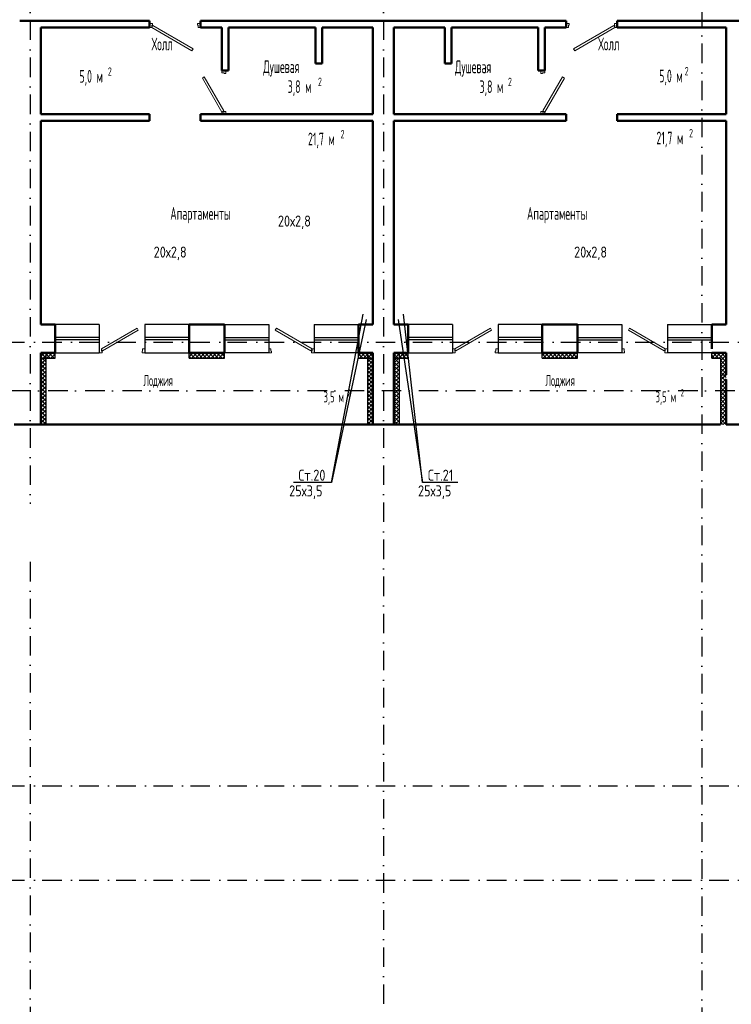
# Model space of a CAD drawing. Extents: x -1560602 to 321118, y -2308202 to -430103.
# Tile 37 of 104: x -1515934 to -1503059, y -2210618 to -2192816. Entities that reach past the tile are written whole.
import ezdxf
from ezdxf.enums import TextEntityAlignment as Align

# ---------------------------------------------------------------- set-up
doc = ezdxf.new("R2010")
doc.units = 0
doc.header["$MEASUREMENT"] = 0
doc.linetypes.add('Dot & Dashed', pattern=[670.277762, 352.777767, -176.388884, 0, -141.111112])
doc.linetypes.add('Штрихпунктирная', pattern=[0.670278, 0.352778, -0.176389, 0, -0.141111])
doc.layers.get('0').update_dxf_attribs({"color": 255, "linetype": 'CONTINUOUS'})
doc.layers.add('Двери', color=4, linetype='CONTINUOUS', lineweight=15)
doc.layers.add('стены', color=5, linetype='CONTINUOUS', lineweight=50)
for name, color, linetype in [('Оси', 253, 'Dot & Dashed'), ('отделка', 240, 'CONTINUOUS'), ('Текст', 7, 'CONTINUOUS'), ('Утеплитель', 6, 'CONTINUOUS')]:
    doc.layers.add(name, color=color, linetype=linetype)
doc.styles.get("Standard").update_dxf_attribs({"font": 'spds.shx', "width": 0.7, "height": 250})

msp = doc.modelspace()

# ---------------------------------------------------------------- linework, layer by layer
at = {"color": 0}
for p, q in [((-1510293.6, -2201185.6, 0), (-1509720.6, -2198140.7, 0)), ((-1508643.3, -2201185.6, 0), (-1508992.5, -2198140.7, 0)), ((-1509666.1, -2198234.6, 0), (-1510293.6, -2201185.6, 0)), ((-1509086.4, -2198234.6, 0), (-1508643.3, -2201185.6, 0)), ((-1510293.6, -2201185.6, 0), (-1510977.6, -2201185.6, 0)), ((-1508009.3, -2201185.6, 0), (-1508643.3, -2201185.6, 0))]:
    msp.add_line(p, q, dxfattribs=at)
at = {"layer": 'Двери', "color": 0, "linetype": 'Continuous'}
for p, q in [((-1513533.7, -2192885.9), (-1513583.7, -2192885.9)), ((-1513533.7, -2192915.9), (-1513533.7, -2192885.9)), ((-1512663.7, -2192885.9), (-1512713.7, -2192885.9)), ((-1512713.7, -2192885.9), (-1512713.7, -2192915.9)), ((-1506043.7, -2192885.9), (-1505993.7, -2192885.9)), ((-1505993.7, -2192885.9), (-1505993.7, -2192915.9)), ((-1505173.7, -2192915.9), (-1505173.7, -2192885.9)), ((-1505173.7, -2192885.9), (-1505123.7, -2192885.9)), ((-1513583.7, -2192955.9), (-1513543.7, -2192955.9)), ((-1513543.7, -2192955.9), (-1513543.7, -2192915.9)), ((-1513543.7, -2192915.9), (-1513533.7, -2192915.9)), ((-1513523.7, -2192921.2), (-1513543.7, -2192955.9)), ((-1513543.7, -2192955.9), (-1512816.3, -2193375.9)), ((-1512796.3, -2193341.2), (-1513523.7, -2192921.2)), ((-1512713.7, -2192915.9), (-1512703.7, -2192915.9)), ((-1512703.7, -2192915.9), (-1512703.7, -2192955.9)), ((-1512703.7, -2192955.9), (-1512663.7, -2192955.9)), ((-1506003.7, -2192955.9), (-1506043.7, -2192955.9)), ((-1505993.7, -2192915.9), (-1506003.7, -2192915.9)), ((-1506003.7, -2192915.9), (-1506003.7, -2192955.9)), ((-1505911.2, -2193341.2), (-1505183.7, -2192921.2)), ((-1505163.7, -2192955.9), (-1505891.2, -2193375.9)), ((-1505183.7, -2192921.2), (-1505163.7, -2192955.9)), ((-1505163.7, -2192915.9), (-1505173.7, -2192915.9)), ((-1505163.7, -2192955.9), (-1505163.7, -2192915.9)), ((-1505123.7, -2192955.9), (-1505163.7, -2192955.9)), ((-1512816.3, -2193375.9), (-1512796.3, -2193341.2)), ((-1505891.2, -2193375.9), (-1505911.2, -2193341.2)), ((-1512273.7, -2193775.9), (-1512273.7, -2193735.9)), ((-1512233.7, -2193775.9), (-1512273.7, -2193775.9)), ((-1512233.7, -2193785.9), (-1512233.7, -2193775.9)), ((-1512203.7, -2193735.9), (-1512203.7, -2193785.9)), ((-1506503.7, -2193735.9), (-1506503.7, -2193785.9)), ((-1506473.7, -2193785.9), (-1506473.7, -2193775.9)), ((-1506473.7, -2193775.9), (-1506433.7, -2193775.9)), ((-1506433.7, -2193775.9), (-1506433.7, -2193735.9)), ((-1512628.7, -2193871), (-1512594.1, -2193851)), ((-1512273.7, -2194485.9), (-1512628.7, -2193871)), ((-1512594.1, -2193851), (-1512239.1, -2194465.9)), ((-1512203.7, -2193785.9), (-1512233.7, -2193785.9)), ((-1506503.7, -2193785.9), (-1506473.7, -2193785.9)), ((-1506113.4, -2193851), (-1506468.4, -2194465.9)), ((-1506433.7, -2194485.9), (-1506078.7, -2193871)), ((-1506078.7, -2193871), (-1506113.4, -2193851)), ((-1512239.1, -2194465.9), (-1512273.7, -2194485.9)), ((-1512273.7, -2194525.9), (-1512273.7, -2194485.9)), ((-1512273.7, -2194485.9), (-1512233.7, -2194485.9)), ((-1512233.7, -2194485.9), (-1512233.7, -2194475.9)), ((-1512233.7, -2194475.9), (-1512203.7, -2194475.9)), ((-1512203.7, -2194475.9), (-1512203.7, -2194525.9)), ((-1506473.7, -2194475.9), (-1506503.7, -2194475.9)), ((-1506503.7, -2194475.9), (-1506503.7, -2194525.9)), ((-1506473.7, -2194485.9), (-1506473.7, -2194475.9)), ((-1506433.7, -2194485.9), (-1506473.7, -2194485.9)), ((-1506468.4, -2194465.9), (-1506433.7, -2194485.9)), ((-1506433.7, -2194525.9), (-1506433.7, -2194485.9)), ((-1514453.7, -2198766.2), (-1513808.5, -2198393.7)), ((-1513808.5, -2198393.7), (-1513788.5, -2198428.3)), ((-1511288.9, -2198393.7), (-1511308.9, -2198428.3)), ((-1510643.7, -2198766.2), (-1511288.9, -2198393.7)), ((-1508063.7, -2198766.2), (-1507418.5, -2198393.7)), ((-1507418.5, -2198393.7), (-1507398.5, -2198428.3)), ((-1504898.9, -2198393.7), (-1504918.9, -2198428.3)), ((-1504253.7, -2198766.2), (-1504898.9, -2198393.7)), ((-1513788.5, -2198428.3), (-1514433.7, -2198800.8)), ((-1511308.9, -2198428.3), (-1510663.7, -2198800.8)), ((-1507398.5, -2198428.3), (-1508043.7, -2198800.8)), ((-1504918.9, -2198428.3), (-1504273.7, -2198800.8)), ((-1514443.7, -2198836.2), (-1514493.7, -2198836.2)), ((-1514453.7, -2198766.2), (-1514453.7, -2198806.2)), ((-1514433.7, -2198800.8), (-1514453.7, -2198766.2)), ((-1514453.7, -2198806.2), (-1514443.7, -2198806.2)), ((-1514443.7, -2198806.2), (-1514443.7, -2198836.2)), ((-1513718.7, -2198836.2), (-1513718.7, -2198806.2)), ((-1513718.7, -2198806.2), (-1513708.7, -2198806.2)), ((-1513668.7, -2198836.2), (-1513718.7, -2198836.2)), ((-1513708.7, -2198806.2), (-1513708.7, -2198766.2)), ((-1513708.7, -2198766.2), (-1513668.7, -2198766.2)), ((-1511388.7, -2198766.2), (-1511428.7, -2198766.2)), ((-1511428.7, -2198836.2), (-1511378.7, -2198836.2)), ((-1511388.7, -2198806.2), (-1511388.7, -2198766.2)), ((-1511378.7, -2198806.2), (-1511388.7, -2198806.2)), ((-1511378.7, -2198836.2), (-1511378.7, -2198806.2)), ((-1510663.7, -2198800.8), (-1510643.7, -2198766.2)), ((-1510643.7, -2198806.2), (-1510653.7, -2198806.2)), ((-1510653.7, -2198806.2), (-1510653.7, -2198836.2)), ((-1510653.7, -2198836.2), (-1510603.7, -2198836.2)), ((-1510603.7, -2198766.2), (-1510643.7, -2198766.2)), ((-1510643.7, -2198766.2), (-1510643.7, -2198806.2)), ((-1508103.7, -2198766.2), (-1508063.7, -2198766.2)), ((-1508053.7, -2198836.2), (-1508103.7, -2198836.2)), ((-1508063.7, -2198766.2), (-1508063.7, -2198806.2)), ((-1508043.7, -2198800.8), (-1508063.7, -2198766.2)), ((-1508063.7, -2198806.2), (-1508053.7, -2198806.2)), ((-1508053.7, -2198806.2), (-1508053.7, -2198836.2)), ((-1507328.7, -2198836.2), (-1507328.7, -2198806.2)), ((-1507328.7, -2198806.2), (-1507318.7, -2198806.2)), ((-1507278.7, -2198836.2), (-1507328.7, -2198836.2)), ((-1507318.7, -2198806.2), (-1507318.7, -2198766.2)), ((-1507318.7, -2198766.2), (-1507278.7, -2198766.2)), ((-1504998.7, -2198766.2), (-1505038.7, -2198766.2)), ((-1505038.7, -2198836.2), (-1504988.7, -2198836.2)), ((-1504998.7, -2198806.2), (-1504998.7, -2198766.2)), ((-1504988.7, -2198806.2), (-1504998.7, -2198806.2)), ((-1504988.7, -2198836.2), (-1504988.7, -2198806.2)), ((-1504273.7, -2198800.8), (-1504253.7, -2198766.2)), ((-1504253.7, -2198806.2), (-1504263.7, -2198806.2)), ((-1504263.7, -2198806.2), (-1504263.7, -2198836.2)), ((-1504263.7, -2198836.2), (-1504213.7, -2198836.2)), ((-1504213.7, -2198766.2), (-1504253.7, -2198766.2)), ((-1504253.7, -2198766.2), (-1504253.7, -2198806.2))]:
    msp.add_line(p, q, dxfattribs=at)
at = {"layer": 'Оси', "color": 0, "linetype": 'Штрихпунктирная', "lineweight": -3, "ltscale": 1000}
for p, q in [((-1515743.7, -2186796.2), (-1515743.7, -2201571.1)), ((-1509353.7, -2186796.2), (-1509353.7, -2213001.2)), ((-1503593.7, -2189896.2), (-1503593.7, -2213028)), ((-1556419, -2198646.2), (-1501963.7, -2198646.2)), ((-1496963.7, -2199526.2), (-1556418.9, -2199526.2)), ((-1515743.7, -2202618.6), (-1515743.7, -2213001.2)), ((-1556419, -2206666.2), (-1478918.7, -2206666.2)), ((-1556419, -2208376.2), (-1478918.7, -2208376.2))]:
    msp.add_line(p, q, dxfattribs=at)
at = {"layer": 'отделка', "color": 0, "ltscale": 100}
for p, q in [((-1514493.7, -2198326.2), (-1515293.7, -2198326.2)), ((-1514493.7, -2198326.2), (-1514493.7, -2198836.2)), ((-1513668.7, -2198326.2), (-1513668.7, -2198836.2)), ((-1512868.7, -2198326.2), (-1513668.7, -2198326.2)), ((-1512228.7, -2198326.2), (-1511428.7, -2198326.2)), ((-1511428.7, -2198326.2), (-1511428.7, -2198836.2)), ((-1510603.7, -2198326.2), (-1510603.7, -2198836.2)), ((-1510603.7, -2198326.2), (-1509803.7, -2198326.2)), ((-1508103.7, -2198326.2), (-1508903.7, -2198326.2)), ((-1508103.7, -2198326.2), (-1508103.7, -2198836.2)), ((-1507278.7, -2198326.2), (-1507278.7, -2198836.2)), ((-1506478.7, -2198326.2), (-1507278.7, -2198326.2)), ((-1505838.7, -2198326.2), (-1505038.7, -2198326.2)), ((-1505038.7, -2198326.2), (-1505038.7, -2198836.2)), ((-1504213.7, -2198326.2), (-1504213.7, -2198836.2)), ((-1504213.7, -2198326.2), (-1503413.7, -2198326.2)), ((-1514493.7, -2198561.2), (-1515293.7, -2198561.2)), ((-1512868.7, -2198561.2), (-1513668.7, -2198561.2)), ((-1512228.7, -2198561.2), (-1511428.7, -2198561.2)), ((-1510603.7, -2198561.2), (-1509803.7, -2198561.2)), ((-1508103.7, -2198561.2), (-1508903.7, -2198561.2)), ((-1506478.7, -2198561.2), (-1507278.7, -2198561.2)), ((-1505838.7, -2198561.2), (-1505038.7, -2198561.2)), ((-1504213.7, -2198561.2), (-1503413.7, -2198561.2)), ((-1514493.7, -2198601.2), (-1515293.7, -2198601.2)), ((-1512868.7, -2198601.2), (-1513668.7, -2198601.2)), ((-1512228.7, -2198601.2), (-1511428.7, -2198601.2)), ((-1510603.7, -2198601.2), (-1509803.7, -2198601.2)), ((-1508103.7, -2198601.2), (-1508903.7, -2198601.2)), ((-1506478.7, -2198601.2), (-1507278.7, -2198601.2)), ((-1505838.7, -2198601.2), (-1505038.7, -2198601.2)), ((-1504213.7, -2198601.2), (-1503413.7, -2198601.2)), ((-1515293.7, -2198836.2), (-1514493.7, -2198836.2)), ((-1513668.7, -2198836.2), (-1512868.7, -2198836.2)), ((-1511428.7, -2198836.2), (-1512228.7, -2198836.2)), ((-1509803.7, -2198836.2), (-1510603.7, -2198836.2)), ((-1508903.7, -2198836.2), (-1508103.7, -2198836.2)), ((-1507278.7, -2198836.2), (-1506478.7, -2198836.2)), ((-1505038.7, -2198836.2), (-1505838.7, -2198836.2)), ((-1503413.7, -2198836.2), (-1504213.7, -2198836.2))]:
    msp.add_line(p, q, dxfattribs=at)
at = {"layer": 'стены', "color": 0, "linetype": 'Continuous'}
for p, q in [((-1513583.7, -2192835.9), (-1515933.7, -2192835.9)), ((-1515933.7, -2192835.9), (-1515933.7, -2192835.9)), ((-1509543.7, -2192835.9), (-1512663.7, -2192835.9)), ((-1506043.7, -2192835.9), (-1509543.7, -2192835.9)), ((-1502773.7, -2192835.9), (-1505123.7, -2192835.9)), ((-1515553.7, -2192955.9), (-1513583.7, -2192955.9)), ((-1515553.7, -2194525.9), (-1515553.7, -2192955.9)), ((-1512663.7, -2192955.9), (-1512273.7, -2192955.9)), ((-1512273.7, -2192955.9), (-1512273.7, -2193735.9)), ((-1512153.7, -2193735.9), (-1512153.7, -2192955.9)), ((-1512153.7, -2192955.9), (-1510583.7, -2192955.9)), ((-1510583.7, -2192955.9), (-1510583.7, -2193605.9)), ((-1510463.7, -2193605.9), (-1510463.7, -2192955.9)), ((-1510463.7, -2192955.9), (-1509543.7, -2192955.9)), ((-1510440.8, -2192955.9), (-1509566.8, -2192955.9)), ((-1509543.8, -2194502.9), (-1509543.8, -2192978.9)), ((-1509543.7, -2192955.9), (-1509543.7, -2194525.9)), ((-1509163.7, -2194525.9), (-1509163.7, -2192955.9)), ((-1509163.7, -2192955.9), (-1508243.7, -2192955.9)), ((-1509163.7, -2194502.9), (-1509163.7, -2192978.9)), ((-1508266.7, -2192955.9), (-1509140.7, -2192955.9)), ((-1508243.7, -2192955.9), (-1508243.7, -2193605.9)), ((-1508123.7, -2193605.9), (-1508123.7, -2192955.9)), ((-1508123.7, -2192955.9), (-1506553.7, -2192955.9)), ((-1506553.7, -2192955.9), (-1506553.7, -2193735.9)), ((-1506433.7, -2193735.9), (-1506433.7, -2192955.9)), ((-1506433.7, -2192955.9), (-1506043.7, -2192955.9)), ((-1505123.7, -2192955.9), (-1503153.7, -2192955.9)), ((-1503153.7, -2192955.9), (-1503153.7, -2194525.9)), ((-1510583.7, -2193605.9), (-1510463.7, -2193605.9)), ((-1508243.7, -2193605.9), (-1508123.7, -2193605.9)), ((-1513583.7, -2194525.9), (-1515553.7, -2194525.9)), ((-1515553.7, -2194645.9), (-1513583.7, -2194645.9)), ((-1515553.7, -2198326.2), (-1515553.7, -2194645.9)), ((-1513583.7, -2194525.9), (-1513583.7, -2194645.9)), ((-1513583.7, -2194525.9), (-1513583.7, -2194525.9)), ((-1509543.7, -2194525.9), (-1512663.7, -2194525.9)), ((-1512273.7, -2194525.9), (-1512663.7, -2194525.9)), ((-1512663.7, -2194525.9), (-1512663.7, -2194645.9)), ((-1512663.7, -2194525.9), (-1512663.7, -2194525.9)), ((-1512663.7, -2194645.9), (-1509543.7, -2194645.9)), ((-1509543.7, -2194645.9), (-1509543.7, -2198326.2)), ((-1506553.7, -2194525.9), (-1509163.7, -2194525.9)), ((-1509163.7, -2198326.2), (-1509163.7, -2194645.9)), ((-1509163.7, -2194645.9), (-1506043.7, -2194645.9)), ((-1506043.7, -2194525.9), (-1506433.7, -2194525.9)), ((-1506043.7, -2194550.9), (-1506043.7, -2194525.9)), ((-1506043.7, -2194550.9), (-1506043.7, -2194645.9)), ((-1503153.7, -2194525.9), (-1505123.7, -2194525.9)), ((-1505123.7, -2194550.9), (-1505123.7, -2194525.9)), ((-1505123.7, -2194550.9), (-1505123.7, -2194645.9)), ((-1505123.7, -2194645.9), (-1503153.7, -2194645.9)), ((-1503153.7, -2194645.9), (-1503153.7, -2198326.2)), ((-1515293.7, -2198326.2), (-1515553.7, -2198326.2)), ((-1515293.7, -2198766.2), (-1515293.7, -2198326.2)), ((-1512868.7, -2198766.2), (-1512868.7, -2198326.2)), ((-1512228.7, -2198326.2), (-1512868.7, -2198326.2)), ((-1512228.7, -2198766.2), (-1512228.7, -2198326.2)), ((-1509803.7, -2198766.2), (-1509803.7, -2198326.2)), ((-1509543.7, -2198326.2), (-1509803.7, -2198326.2)), ((-1508903.7, -2198326.2), (-1509163.7, -2198326.2)), ((-1508903.7, -2198766.2), (-1508903.7, -2198326.2)), ((-1506478.7, -2198766.2), (-1506478.7, -2198326.2)), ((-1505838.7, -2198326.2), (-1506478.7, -2198326.2)), ((-1505838.7, -2198766.2), (-1505838.7, -2198326.2)), ((-1503413.7, -2198766.2), (-1503413.7, -2198326.2)), ((-1503153.7, -2198326.2), (-1503413.7, -2198326.2)), ((-1515553.7, -2198836.2), (-1515553.7, -2200136.2)), ((-1515553.7, -2198836.2), (-1515293.7, -2198836.2)), ((-1515553.7, -2198836.2), (-1515553.7, -2198836.2)), ((-1515293.7, -2198836.2), (-1515293.7, -2198766.2)), ((-1515293.7, -2198836.2), (-1515293.7, -2198766.2)), ((-1512868.7, -2198836.2), (-1512868.7, -2198766.2)), ((-1512868.7, -2198836.2), (-1512868.7, -2198766.2)), ((-1512868.7, -2198836.2), (-1512228.7, -2198836.2)), ((-1512228.7, -2198836.2), (-1512228.7, -2198766.2)), ((-1512228.7, -2198836.2), (-1512228.7, -2198766.2)), ((-1509803.7, -2198836.2), (-1509803.7, -2198766.2)), ((-1509803.7, -2198836.2), (-1509803.7, -2198766.2)), ((-1509803.7, -2198836.2), (-1509543.7, -2198836.2)), ((-1509543.7, -2198836.2), (-1509543.7, -2200136.2)), ((-1509163.7, -2198836.2), (-1509163.7, -2200136.2)), ((-1509163.7, -2198836.2), (-1508903.7, -2198836.2)), ((-1508903.7, -2198836.2), (-1508903.7, -2198766.2)), ((-1508903.7, -2198836.2), (-1508903.7, -2198766.2)), ((-1506478.7, -2198836.2), (-1506478.7, -2198766.2)), ((-1506478.7, -2198836.2), (-1506478.7, -2198766.2)), ((-1506478.7, -2198836.2), (-1505838.7, -2198836.2)), ((-1505838.7, -2198836.2), (-1505838.7, -2198766.2)), ((-1505838.7, -2198836.2), (-1505838.7, -2198766.2)), ((-1503413.7, -2198836.2), (-1503153.7, -2198836.2)), ((-1503153.7, -2198836.2), (-1503153.7, -2199236.2)), ((-1503153.7, -2199319), (-1503153.7, -2200136.2)), ((-1516033.7, -2200136.2), (-1515453.7, -2200136.2)), ((-1509643.7, -2200136.2), (-1515453.7, -2200136.2)), ((-1509643.7, -2200136.2), (-1509063.7, -2200136.2)), ((-1503253.7, -2200136.2), (-1509063.7, -2200136.2)), ((-1503153.7, -2200136.2), (-1502773.7, -2200136.2))]:
    msp.add_line(p, q, dxfattribs=at)
at = {"layer": 'стены', "color": 0, "ltscale": 100}
for p, q in [((-1513583.7, -2192835.9), (-1513583.7, -2192955.9)), ((-1512663.7, -2192835.9), (-1512663.7, -2192955.9)), ((-1506043.7, -2192955.9), (-1506043.7, -2192835.9)), ((-1505123.7, -2192835.9), (-1505123.7, -2192955.9)), ((-1512273.7, -2193735.9), (-1512153.7, -2193735.9)), ((-1506553.7, -2193735.9), (-1506433.7, -2193735.9)), ((-1512273.7, -2194525.9), (-1512153.7, -2194525.9)), ((-1506553.7, -2194525.9), (-1506433.7, -2194525.9))]:
    msp.add_line(p, q, dxfattribs=at)
at = {"layer": 'Утеплитель', "color": 0, "linetype": 'Continuous'}
for p, q in [((-1515553.7, -2198837.7), (-1515552.2, -2198836.2)), ((-1515553.7, -2198908.4), (-1515481.5, -2198836.2)), ((-1515553.7, -2198837.7), (-1515552.2, -2198836.2)), ((-1515553.7, -2198908.4), (-1515481.5, -2198836.2)), ((-1515553.7, -2198979.2), (-1515453.7, -2198879.2)), ((-1515522.9, -2198936.2), (-1515553.7, -2198905.4)), ((-1515453.7, -2199005.4), (-1515553.7, -2198905.4)), ((-1515553.7, -2198936.2), (-1515293.7, -2198936.2)), ((-1515452.2, -2198936.2), (-1515552.2, -2198836.2)), ((-1515453.7, -2198934.7), (-1515552.2, -2198836.2)), ((-1515510.8, -2198936.2), (-1515410.8, -2198836.2)), ((-1515381.5, -2198936.2), (-1515481.5, -2198836.2)), ((-1515453.7, -2198864), (-1515481.5, -2198836.2)), ((-1515453.7, -2200136.2), (-1515453.7, -2198836.2)), ((-1515440.1, -2198936.2), (-1515340.1, -2198836.2)), ((-1515310.8, -2198936.2), (-1515410.8, -2198836.2)), ((-1515369.4, -2198936.2), (-1515293.7, -2198860.6)), ((-1515293.7, -2198882.5), (-1515340.1, -2198836.2)), ((-1515298.7, -2198936.2), (-1515293.7, -2198931.3)), ((-1515293.7, -2198936.2), (-1515293.7, -2198836.2)), ((-1512868.7, -2198936.2), (-1512868.7, -2198836.2)), ((-1512868.7, -2198839.7), (-1512865.2, -2198836.2)), ((-1512868.7, -2198910.5), (-1512794.5, -2198836.2)), ((-1512835.9, -2198936.2), (-1512868.7, -2198903.4)), ((-1512868.7, -2198936.2), (-1512228.7, -2198936.2)), ((-1512765.2, -2198936.2), (-1512865.2, -2198836.2)), ((-1512823.8, -2198936.2), (-1512723.8, -2198836.2)), ((-1512694.5, -2198936.2), (-1512794.5, -2198836.2)), ((-1512753.1, -2198936.2), (-1512653.1, -2198836.2)), ((-1512623.8, -2198936.2), (-1512723.8, -2198836.2)), ((-1512682.4, -2198936.2), (-1512582.4, -2198836.2)), ((-1512553.1, -2198936.2), (-1512653.1, -2198836.2)), ((-1512611.6, -2198936.2), (-1512511.6, -2198836.2)), ((-1512482.4, -2198936.2), (-1512582.4, -2198836.2)), ((-1512540.9, -2198936.2), (-1512440.9, -2198836.2)), ((-1512411.6, -2198936.2), (-1512511.6, -2198836.2)), ((-1512470.2, -2198936.2), (-1512370.2, -2198836.2)), ((-1512340.9, -2198936.2), (-1512440.9, -2198836.2)), ((-1512399.5, -2198936.2), (-1512299.5, -2198836.2)), ((-1512270.2, -2198936.2), (-1512370.2, -2198836.2)), ((-1512328.8, -2198936.2), (-1512228.8, -2198836.2)), ((-1512228.7, -2198907), (-1512299.5, -2198836.2)), ((-1512258.1, -2198936.2), (-1512228.7, -2198906.8)), ((-1512228.7, -2198836.3), (-1512228.8, -2198836.2)), ((-1512228.7, -2198936.2), (-1512228.7, -2198836.2)), ((-1509803.7, -2198936.2), (-1509803.7, -2198836.2)), ((-1509803.7, -2198886), (-1509753.9, -2198836.2)), ((-1509724.6, -2198936.2), (-1509803.7, -2198857.1)), ((-1509795.4, -2198936.2), (-1509803.7, -2198927.8)), ((-1509803.7, -2198936.2), (-1509543.7, -2198936.2)), ((-1509783.2, -2198936.2), (-1509683.2, -2198836.2)), ((-1509653.9, -2198936.2), (-1509753.9, -2198836.2)), ((-1509712.5, -2198936.2), (-1509612.5, -2198836.2)), ((-1509583.2, -2198936.2), (-1509683.2, -2198836.2)), ((-1509643.7, -2198836.2), (-1509643.7, -2200136.2)), ((-1509643.7, -2198867.4), (-1509612.5, -2198836.2)), ((-1509643.7, -2198938.1), (-1509543.7, -2198838.1)), ((-1509543.7, -2198975.7), (-1509643.7, -2198875.7)), ((-1509643.7, -2199008.9), (-1509543.7, -2198908.9)), ((-1509641.8, -2198936.2), (-1509543.7, -2198838.1)), ((-1509543.7, -2198905), (-1509612.5, -2198836.2)), ((-1509543.7, -2198905), (-1509612.5, -2198836.2)), ((-1509571.1, -2198936.2), (-1509543.7, -2198908.9)), ((-1509163.7, -2198882.4), (-1509117.5, -2198836.2)), ((-1509163.7, -2198882.4), (-1509117.5, -2198836.2)), ((-1509163.7, -2198953.1), (-1509063.7, -2198853.1)), ((-1509088.2, -2198936.2), (-1509163.7, -2198860.7)), ((-1509063.7, -2198960.7), (-1509163.7, -2198860.7)), ((-1509163.7, -2199023.8), (-1509063.7, -2198923.8)), ((-1509159, -2198936.2), (-1509163.7, -2198931.4)), ((-1509063.7, -2199031.4), (-1509163.7, -2198931.4)), ((-1509163.7, -2198936.2), (-1508903.7, -2198936.2)), ((-1509146.8, -2198936.2), (-1509046.8, -2198836.2)), ((-1509017.5, -2198936.2), (-1509117.5, -2198836.2)), ((-1509063.7, -2198890), (-1509117.5, -2198836.2)), ((-1509076.1, -2198936.2), (-1508976.1, -2198836.2)), ((-1509063.7, -2200136.2), (-1509063.7, -2198836.2)), ((-1508946.8, -2198936.2), (-1509046.8, -2198836.2)), ((-1509005.4, -2198936.2), (-1508905.4, -2198836.2)), ((-1508903.7, -2198908.6), (-1508976.1, -2198836.2)), ((-1508934.7, -2198936.2), (-1508903.7, -2198905.3)), ((-1508903.7, -2198837.9), (-1508905.4, -2198836.2)), ((-1508903.7, -2198936.2), (-1508903.7, -2198836.2)), ((-1506478.7, -2198936.2), (-1506478.7, -2198836.2)), ((-1506478.7, -2198884.4), (-1506430.5, -2198836.2)), ((-1506401.2, -2198936.2), (-1506478.7, -2198858.7)), ((-1506471.9, -2198936.2), (-1506478.7, -2198929.4)), ((-1506478.7, -2198936.2), (-1505838.7, -2198936.2)), ((-1506459.8, -2198936.2), (-1506359.8, -2198836.2)), ((-1506330.5, -2198936.2), (-1506430.5, -2198836.2)), ((-1506389.1, -2198936.2), (-1506289.1, -2198836.2)), ((-1506259.8, -2198936.2), (-1506359.8, -2198836.2)), ((-1506318.4, -2198936.2), (-1506218.4, -2198836.2)), ((-1506189.1, -2198936.2), (-1506289.1, -2198836.2)), ((-1506247.7, -2198936.2), (-1506147.7, -2198836.2)), ((-1506118.4, -2198936.2), (-1506218.4, -2198836.2)), ((-1506177, -2198936.2), (-1506077, -2198836.2)), ((-1506047.7, -2198936.2), (-1506147.7, -2198836.2)), ((-1506106.3, -2198936.2), (-1506006.3, -2198836.2)), ((-1505977, -2198936.2), (-1506077, -2198836.2)), ((-1506035.6, -2198936.2), (-1505935.6, -2198836.2)), ((-1505906.3, -2198936.2), (-1506006.3, -2198836.2)), ((-1505964.8, -2198936.2), (-1505864.8, -2198836.2)), ((-1505838.7, -2198933), (-1505935.6, -2198836.2)), ((-1505894.1, -2198936.2), (-1505838.7, -2198880.8)), ((-1505838.7, -2198862.3), (-1505864.8, -2198836.2)), ((-1505838.7, -2198936.2), (-1505838.7, -2198836.2)), ((-1503413.7, -2198936.2), (-1503413.7, -2198836.2)), ((-1503413.7, -2198860), (-1503390, -2198836.2)), ((-1503413.7, -2198930.7), (-1503319.3, -2198836.2)), ((-1503360.7, -2198936.2), (-1503413.7, -2198883.2)), ((-1503413.7, -2198936.2), (-1503253.7, -2198936.2)), ((-1503290, -2198936.2), (-1503390, -2198836.2)), ((-1503348.5, -2198936.2), (-1503253.7, -2198841.4)), ((-1503253.7, -2198901.7), (-1503319.3, -2198836.2)), ((-1503277.8, -2198936.2), (-1503253.7, -2198912.1)), ((-1503253.7, -2198841.4), (-1503248.5, -2198836.2)), ((-1503253.7, -2198912.1), (-1503177.8, -2198836.2)), ((-1503238.6, -2198916.9), (-1503253.7, -2198901.7)), ((-1503253.7, -2198936.2), (-1503253.7, -2199236.2)), ((-1503253.7, -2198982.8), (-1503207.1, -2198936.2)), ((-1503207.4, -2198877.3), (-1503248.5, -2198836.2)), ((-1503219.3, -2198936.2), (-1503238.6, -2198916.9)), ((-1503153.7, -2199001.7), (-1503219.3, -2198936.2)), ((-1503153.7, -2198931), (-1503207.4, -2198877.3)), ((-1503207.1, -2198936.2), (-1503153.7, -2198882.8)), ((-1503176.3, -2198837.8), (-1503177.8, -2198836.2)), ((-1503153.7, -2198860.3), (-1503176.3, -2198837.8)), ((-1515553.7, -2199049.9), (-1515453.7, -2198949.9)), ((-1515453.7, -2199076.1), (-1515553.7, -2198976.1)), ((-1515553.7, -2199120.6), (-1515453.7, -2199020.6)), ((-1515453.7, -2199146.8), (-1515553.7, -2199046.8)), ((-1515553.7, -2199191.3), (-1515453.7, -2199091.3)), ((-1509543.7, -2199046.4), (-1509643.7, -2198946.4)), ((-1509643.7, -2199079.6), (-1509543.7, -2198979.6)), ((-1509543.7, -2199117.1), (-1509643.7, -2199017.1)), ((-1509643.7, -2199150.3), (-1509543.7, -2199050.3)), ((-1509543.7, -2199187.8), (-1509643.7, -2199087.8)), ((-1509163.7, -2199094.5), (-1509063.7, -2198994.5)), ((-1509063.7, -2199102.1), (-1509163.7, -2199002.1)), ((-1509163.7, -2199165.3), (-1509063.7, -2199065.3)), ((-1509063.7, -2199172.8), (-1509163.7, -2199072.8)), ((-1503253.7, -2199053.5), (-1503153.7, -2198953.5)), ((-1503153.7, -2199072.4), (-1503253.7, -2198972.4)), ((-1503253.7, -2199124.2), (-1503153.7, -2199024.2)), ((-1503153.7, -2199143.2), (-1503253.7, -2199043.2)), ((-1503253.7, -2199194.9), (-1503153.7, -2199094.9)), ((-1503153.7, -2199213.9), (-1503253.7, -2199113.9)), ((-1515453.7, -2199217.5), (-1515553.7, -2199117.5)), ((-1515553.7, -2199262), (-1515453.7, -2199162)), ((-1515453.7, -2199288.2), (-1515553.7, -2199188.2)), ((-1515553.7, -2199332.7), (-1515453.7, -2199232.7)), ((-1515453.7, -2199358.9), (-1515553.7, -2199258.9)), ((-1509643.7, -2199221), (-1509543.7, -2199121)), ((-1509543.7, -2199258.5), (-1509643.7, -2199158.5)), ((-1509643.7, -2199291.7), (-1509543.7, -2199191.7)), ((-1509543.7, -2199329.2), (-1509643.7, -2199229.2)), ((-1509643.7, -2199362.4), (-1509543.7, -2199262.4)), ((-1509163.7, -2199236), (-1509063.7, -2199136)), ((-1509063.7, -2199243.6), (-1509163.7, -2199143.6)), ((-1509163.7, -2199306.7), (-1509063.7, -2199206.7)), ((-1509063.7, -2199314.3), (-1509163.7, -2199214.3)), ((-1509163.7, -2199377.4), (-1509063.7, -2199277.4)), ((-1509063.7, -2199385), (-1509163.7, -2199285)), ((-1503202.1, -2199236.2), (-1503253.7, -2199184.6)), ((-1503253.7, -2199236.2), (-1503253.7, -2200136.2)), ((-1503253.7, -2199236.2), (-1503153.7, -2199236.2)), ((-1503253.7, -2199236.2), (-1503153.7, -2199236.2)), ((-1503253.7, -2199265.7), (-1503237.6, -2199249.5)), ((-1503153.7, -2199355.3), (-1503253.7, -2199255.3)), ((-1503253.7, -2199336.4), (-1503198.9, -2199281.6)), ((-1503237.6, -2199249.5), (-1503224.3, -2199236.2)), ((-1503224.3, -2199236.2), (-1503153.7, -2199165.7)), ((-1503153.7, -2199284.6), (-1503202.1, -2199236.2)), ((-1503198.9, -2199281.6), (-1503153.7, -2199236.4)), ((-1515553.7, -2199403.4), (-1515453.7, -2199303.4)), ((-1515453.7, -2199429.7), (-1515553.7, -2199329.7)), ((-1515553.7, -2199474.1), (-1515453.7, -2199374.1)), ((-1515453.7, -2199500.4), (-1515553.7, -2199400.4)), ((-1515553.7, -2199544.8), (-1515453.7, -2199444.8)), ((-1515453.7, -2199571.1), (-1515553.7, -2199471.1)), ((-1509543.7, -2199400), (-1509643.7, -2199300)), ((-1509643.7, -2199433.1), (-1509543.7, -2199333.1)), ((-1509543.7, -2199470.7), (-1509643.7, -2199370.7)), ((-1509643.7, -2199503.8), (-1509543.7, -2199403.8)), ((-1509543.7, -2199541.4), (-1509643.7, -2199441.4)), ((-1509163.7, -2199448.1), (-1509063.7, -2199348.1)), ((-1509063.7, -2199455.7), (-1509163.7, -2199355.7)), ((-1509163.7, -2199518.8), (-1509063.7, -2199418.8)), ((-1509063.7, -2199526.4), (-1509163.7, -2199426.4)), ((-1503253.7, -2199407.1), (-1503160.2, -2199313.6)), ((-1503153.7, -2199426), (-1503253.7, -2199326)), ((-1503253.7, -2199477.8), (-1503153.7, -2199377.8)), ((-1503153.7, -2199496.7), (-1503253.7, -2199396.7)), ((-1503253.7, -2199548.5), (-1503153.7, -2199448.5)), ((-1503153.7, -2199567.4), (-1503253.7, -2199467.4)), ((-1503160.2, -2199313.6), (-1503153.7, -2199307.1)), ((-1515553.7, -2199615.6), (-1515453.7, -2199515.6)), ((-1515453.7, -2199641.8), (-1515553.7, -2199541.8)), ((-1515553.7, -2199686.3), (-1515453.7, -2199586.3)), ((-1515453.7, -2199712.5), (-1515553.7, -2199612.5)), ((-1509643.7, -2199574.5), (-1509543.7, -2199474.5)), ((-1509543.7, -2199612.1), (-1509643.7, -2199512.1)), ((-1509643.7, -2199645.3), (-1509543.7, -2199545.3)), ((-1509543.7, -2199682.8), (-1509643.7, -2199582.8)), ((-1509643.7, -2199716), (-1509543.7, -2199616)), ((-1509163.7, -2199589.5), (-1509063.7, -2199489.5)), ((-1509063.7, -2199597.1), (-1509163.7, -2199497.1)), ((-1509163.7, -2199660.2), (-1509063.7, -2199560.2)), ((-1509063.7, -2199667.8), (-1509163.7, -2199567.8)), ((-1509163.7, -2199730.9), (-1509063.7, -2199630.9)), ((-1509063.7, -2199738.5), (-1509163.7, -2199638.5)), ((-1503253.7, -2199619.2), (-1503153.7, -2199519.2)), ((-1503153.7, -2199638.1), (-1503253.7, -2199538.1)), ((-1503253.7, -2199689.9), (-1503153.7, -2199589.9)), ((-1503153.7, -2199708.8), (-1503253.7, -2199608.8)), ((-1515553.7, -2199757), (-1515453.7, -2199657)), ((-1515453.7, -2199783.2), (-1515553.7, -2199683.2)), ((-1515553.7, -2199827.7), (-1515453.7, -2199727.7)), ((-1515453.7, -2199853.9), (-1515553.7, -2199753.9)), ((-1515553.7, -2199898.4), (-1515453.7, -2199798.4)), ((-1515453.7, -2199924.6), (-1515553.7, -2199824.6)), ((-1509543.7, -2199753.5), (-1509643.7, -2199653.5)), ((-1509643.7, -2199786.7), (-1509543.7, -2199686.7)), ((-1509543.7, -2199824.2), (-1509643.7, -2199724.2)), ((-1509643.7, -2199857.4), (-1509543.7, -2199757.4)), ((-1509543.7, -2199894.9), (-1509643.7, -2199794.9)), ((-1509643.7, -2199928.1), (-1509543.7, -2199828.1)), ((-1509163.7, -2199801.6), (-1509063.7, -2199701.6)), ((-1509063.7, -2199809.2), (-1509163.7, -2199709.2)), ((-1509163.7, -2199872.4), (-1509063.7, -2199772.4)), ((-1509063.7, -2199880), (-1509163.7, -2199780)), ((-1503253.7, -2199760.6), (-1503153.7, -2199660.6)), ((-1503153.7, -2199779.5), (-1503253.7, -2199679.5)), ((-1503253.7, -2199831.3), (-1503153.7, -2199731.3)), ((-1503153.7, -2199850.3), (-1503253.7, -2199750.3)), ((-1503253.7, -2199902.1), (-1503153.7, -2199802.1)), ((-1503153.7, -2199921), (-1503253.7, -2199821)), ((-1515553.7, -2199969.1), (-1515453.7, -2199869.1)), ((-1515453.7, -2199995.3), (-1515553.7, -2199895.3)), ((-1515553.7, -2200039.8), (-1515453.7, -2199939.8)), ((-1515453.7, -2200066), (-1515553.7, -2199966)), ((-1509543.7, -2199965.6), (-1509643.7, -2199865.6)), ((-1509643.7, -2199998.8), (-1509543.7, -2199898.8)), ((-1509543.7, -2200036.4), (-1509643.7, -2199936.4)), ((-1509643.7, -2200069.5), (-1509543.7, -2199969.5)), ((-1509543.7, -2200107.1), (-1509643.7, -2200007.1)), ((-1509163.7, -2199943.1), (-1509063.7, -2199843.1)), ((-1509063.7, -2199950.7), (-1509163.7, -2199850.7)), ((-1509163.7, -2200013.8), (-1509063.7, -2199913.8)), ((-1509063.7, -2200021.4), (-1509163.7, -2199921.4)), ((-1509163.7, -2200084.5), (-1509063.7, -2199984.5)), ((-1509063.7, -2200092.1), (-1509163.7, -2199992.1)), ((-1503253.7, -2199972.8), (-1503153.7, -2199872.8)), ((-1503153.7, -2199991.7), (-1503253.7, -2199891.7)), ((-1503253.7, -2200043.5), (-1503153.7, -2199943.5)), ((-1503153.7, -2200062.4), (-1503253.7, -2199962.4)), ((-1515553.7, -2200110.5), (-1515453.7, -2200010.5)), ((-1515454.3, -2200136.2), (-1515553.7, -2200036.8)), ((-1515525, -2200136.2), (-1515553.7, -2200107.5)), ((-1515508.7, -2200136.2), (-1515453.7, -2200081.2)), ((-1509585.3, -2200136.2), (-1509643.7, -2200077.8)), ((-1509639.7, -2200136.2), (-1509543.7, -2200040.2)), ((-1509569, -2200136.2), (-1509543.7, -2200110.9)), ((-1509090.3, -2200136.2), (-1509163.7, -2200062.8)), ((-1509161, -2200136.2), (-1509163.7, -2200133.5)), ((-1509144.7, -2200136.2), (-1509063.7, -2200055.2)), ((-1509074, -2200136.2), (-1509063.7, -2200125.9)), ((-1503253.7, -2200114.2), (-1503153.7, -2200014.2)), ((-1503153.7, -2200133.1), (-1503253.7, -2200033.1)), ((-1503221.3, -2200136.2), (-1503253.7, -2200103.8)), ((-1503205, -2200136.2), (-1503153.7, -2200084.9))]:
    msp.add_line(p, q, dxfattribs=at)

# ---------------------------------------------------------------- texts
at = {"color": 0}
for s, p in [('20х2,8', (-1511261.7, -2196556.9)), ('20х2,8', (-1513509.7, -2197117.7)), ('20х2,8', (-1505903, -2197117.7)), ('25х3,5', (-1511058.7, -2201435)), ('25х3,5', (-1508727, -2201435))]:
    msp.add_text(s, height=200, dxfattribs=at).set_placement(p)
for s, p in [('Ст.20', (-1510646.2, -2201051.9, 0)), ('Ст.21', (-1508319, -2201051.9, 0))]:
    msp.add_text(s, height=200, dxfattribs=at).set_placement(p, align=Align.MIDDLE_CENTER)
at = {"layer": 'Текст', "color": 0, "linetype": 'Continuous', "width": 0.7}
for s, height, p in [('Холл', 230, (-1513545.4, -2193370.6)), ('Холл', 230, (-1505465.7, -2193370.6)), ('Душевая', 230, (-1511527.4, -2193780.9)), ('Душевая', 230, (-1508058.5, -2193782.9)), ('5,0 м', 230, (-1514853.2, -2193955.3)), ('2', 151.8, (-1514337.8, -2193828.8)), ('5,0 м', 230, (-1504363, -2193948.9)), ('2', 151.8, (-1503901.8, -2193822.4)), ('3,8 м', 230, (-1511085, -2194140.7)), ('2', 151.8, (-1510536.3, -2194014.2)), ('3,8 м', 230, (-1507613.5, -2194142.7)), ('2', 151.8, (-1507099.1, -2194016.2)), ('2', 151.8, (-1510127.1, -2194961.1)), ('21,7 м', 230, (-1504413.5, -2195069.2)), ('2', 151.8, (-1503822.7, -2194942.7)), ('21,7 м', 230, (-1510717.9, -2195087.6)), ('Апартаменты', 230, (-1513209.3, -2196433.8)), ('Апартаменты', 230, (-1506756.3, -2196433.8)), ('Лоджия', 200, (-1513695.6, -2199438.6)), ('Лоджия', 200, (-1506423.2, -2199438.6)), ('3,5 м', 200, (-1510436.5, -2199736.5)), ('2', 132, (-1510000.5, -2199626.5)), ('3,5 м', 200, (-1504428.8, -2199736.5)), ('2', 132, (-1503975.8, -2199626.5))]:
    msp.add_text(s, height=height, dxfattribs=at).set_placement(p)

doc.saveas('drawing.dxf')
